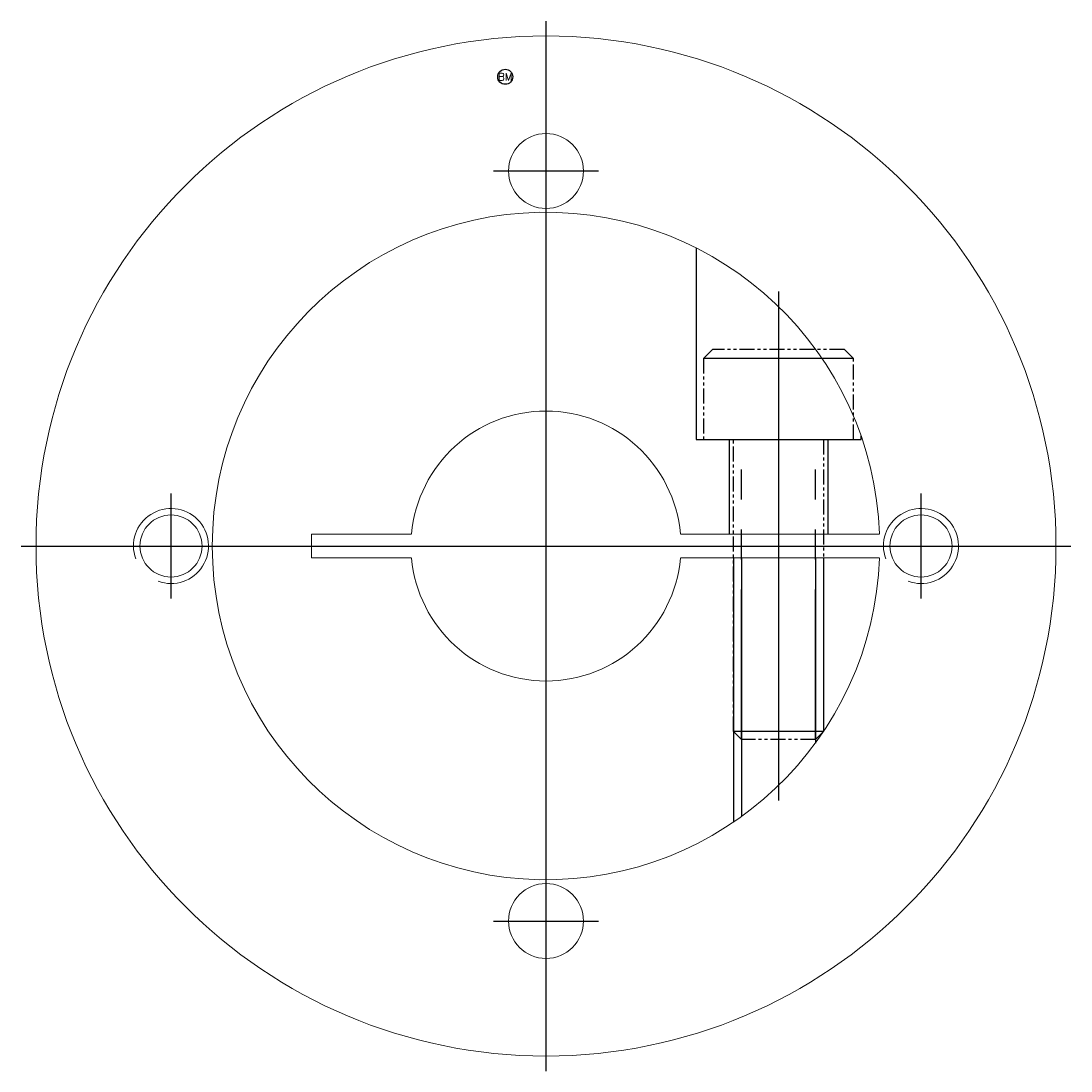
# Model space of a CAD drawing. Extents: x -127 to 133, y -35 to 35.
# Tile 1 of 2: x -127 to -57, y -35 to 35. Entities that reach past the tile are written whole.
import ezdxf
from ezdxf.enums import TextEntityAlignment as Align

# ---------------------------------------------------------------- set-up
doc = ezdxf.new("R2010")
doc.units = 0
doc.header["$LTSCALE"] = 8
for name, pattern in [('CENTER', [50.8, 31.75, -6.35, 6.35, -6.35]), ('HIDDEN', [9.525, 6.35, -3.175]), ('PHANTOM', [2.5, 1.25, -0.25, 0.25, -0.25, 0.25, -0.25])]:
    doc.linetypes.add(name, pattern=pattern)
doc.layers.get('0').update_dxf_attribs({"linetype": 'CONTINUOUS', "lineweight": 18})
for name, color, linetype in [('BOM', 6, 'CONTINUOUS'), ('CENTER', 1, 'CENTER'), ('HIDDEN', 2, 'HIDDEN'), ('PHANTOM', 6, 'PHANTOM')]:
    doc.layers.add(name, color=color, linetype=linetype)
doc.layers.add('THIN', color=3, linetype='CONTINUOUS', lineweight=5)
doc.styles.add('ADESK1', font='romans')

# ---------------------------------------------------------------- blocks, each defined once
blk = doc.blocks.new('MCLBM2')
blk.add_circle((0, 0), 0.5)
at = {"style": 'ADESK1'}
blk.add_text('BM', height=0.5, dxfattribs=at).set_placement((0, 0), align=Align.MIDDLE)
at = {"style": 'ADESK1', "flags": 1}
for tag, p in [('NAME', (0, -1)), ('ENAME', (0, -2)), ('SPEC', (0, -3)), ('MATERIAL', (0, -4)), ('QTY', (0, -5)), ('WEIGHT', (0, -6)), ('PRICE', (0, -7)), ('REMARK', (0, -8)), ('USER1', (0, -9)), ('USER2', (0, -10)), ('USER3', (0, -11)), ('USER4', (0, -12)), ('USER5', (0, -13)), ('USER6', (0, -14))]:
    blk.add_attdef(tag, p, '', height=0.5, dxfattribs=at)

msp = doc.modelspace()

# ---------------------------------------------------------------- linework, layer by layer
for p, q in [((-69.764, 0.8), (-83.036, 0.8)), ((-83.036, -0.8), (-69.764, -0.8))]:
    msp.add_line(p, q)
msp.add_lwpolyline([(-100.964, 0.8), (-107.625, 0.8), (-107.625, -0.8), (-100.964, -0.8)])
for centre, radius in [((-92, 0), 34), ((-92, 25), 2.5), ((-117, 0), 2.067), ((-67, 0), 2.067), ((-92, -25), 2.5)]:
    msp.add_circle(centre, radius)
for radius, start, end in [(22.25, 2.06052, 357.93948), (9, 5.09969, 174.90031), (9, 185.09969, 354.90031)]:
    msp.add_arc((-92, 0), radius, start, end)
at = {"layer": 'CENTER'}
for p, q in [((-92, -35), (-92, 35)), ((-92, 21.5), (-92, 28.5)), ((-95.5, 25), (-88.5, 25)), ((-76.5, 16.963), (-76.5, -16.963)), ((-117, -3.5), (-117, 3.5)), ((-67, -3.5), (-67, 3.5)), ((-127, 0), (-57, 0)), ((-120.5, 0), (-113.5, 0)), ((-70.5, 0), (-63.5, 0)), ((-92, -28.5), (-92, -21.5)), ((-95.5, -25), (-88.5, -25))]:
    msp.add_line(p, q, dxfattribs=at)
at = {"layer": 'HIDDEN'}
for p, q in [((-79.8, 7.1), (-79.8, 0.8)), ((-73.2, 7.1), (-73.2, 0.8)), ((-79.5, -0.8), (-79.5, -18.407)), ((-78.959, -0.8), (-78.959, -18.027)), ((-74.041, -0.8), (-74.041, -13.136)), ((-73.5, -0.8), (-73.5, -12.362))]:
    msp.add_line(p, q, dxfattribs=at)
msp.add_lwpolyline([(-82, 19.876), (-82, 7.1), (-71, 7.1), (-71, 7.353)], dxfattribs=at)
at = {"layer": 'PHANTOM'}
for p, q in [((-71.5, 12.5), (-81.5, 12.5)), ((-78.959, -12.9), (-78.959, 7.1)), ((-74.041, -12.9), (-74.041, 7.1)), ((-73.5, -12.359), (-79.5, -12.359))]:
    msp.add_line(p, q, dxfattribs=at)
at = {"layer": 'PHANTOM', "ltscale": 0.1}
msp.add_lwpolyline([(-71.5, 7.1), (-71.5, 12.5), (-72.1, 13.1), (-80.9, 13.1), (-81.5, 12.5), (-81.5, 7.1)], close=True, dxfattribs=at)
msp.add_lwpolyline([(-73.5, 7.1), (-73.5, -12.359), (-74.041, -12.9), (-78.959, -12.9), (-79.5, -12.359), (-79.5, 7.1)], dxfattribs=at)
at = {"layer": 'THIN'}
for centre in [(-117, 0), (-67, 0)]:
    msp.add_arc(centre, 2.5, 250, 200, dxfattribs=at)

# ---------------------------------------------------------------- block references
at = {"layer": 'BOM'}
msp.add_blockref('MCLBM2', (-94.72, 31.28), dxfattribs=at)

doc.saveas('drawing.dxf')
